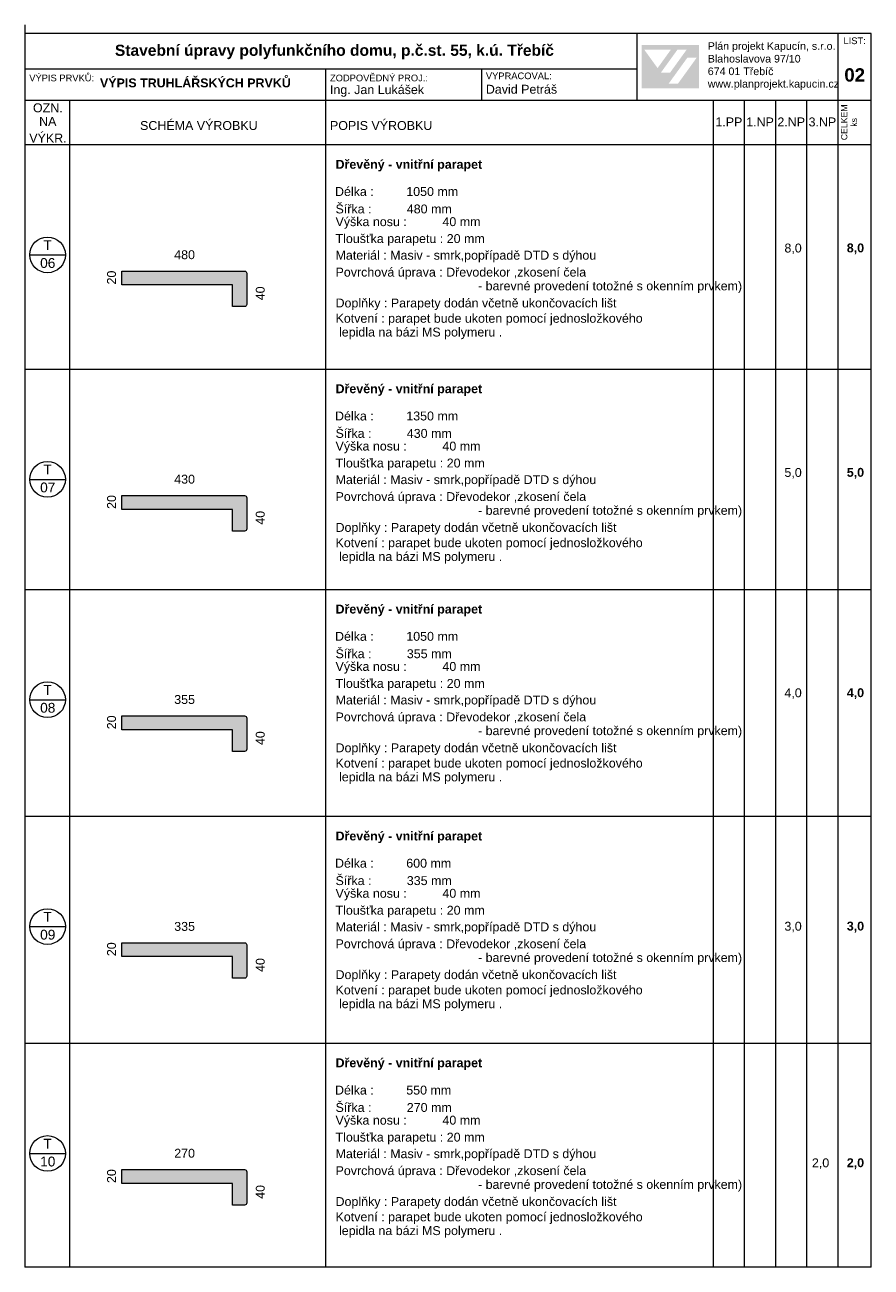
# Model space of a CAD drawing. Header units: millimetres. Extents: x 87376 to 106376, y -82148 to -54251.
import ezdxf

# ---------------------------------------------------------------- set-up
doc = ezdxf.new("R2010")
doc.units = ezdxf.units.MM
doc.header["$MEASUREMENT"] = 0
doc.layers.add('tabulky PSV_POHLED ZÁPADNÍ_1_0', color=7, linetype='Continuous')
doc.layers.add('tabulky PSV_POHLED ZÁPADNÍ_1_Konstrukce - nosné', color=7, linetype='Continuous')
doc.styles.add('GENEROVANÝ_STYL_1', font='txt')
doc.styles.add('GENEROVANÝ_STYL_2', font='txt')

msp = doc.modelspace()

# ---------------------------------------------------------------- hatches: boundary and pattern name
at = {"layer": 'tabulky PSV_POHLED ZÁPADNÍ_1_0', "linetype": 'Continuous', "lineweight": 13}
h = msp.add_hatch(color=1, dxfattribs=at)
h.paths.add_polyline_path([(101223, -55680), (102514, -55680), (102514, -54707), (101223, -54707)])
h.paths.add_polyline_path([(101283, -54810), (101878, -54811), (101581, -55222)], flags=0)
h.paths.add_polyline_path([(101653, -55327), (102027, -54809), (102233, -54809), (101859, -55328)], flags=0)
h.paths.add_polyline_path([(102040, -55570), (101830, -55570), (102252, -54985), (102462, -54985)], flags=0)
at = {"layer": 'tabulky PSV_POHLED ZÁPADNÍ_1_Konstrukce - nosné', "linetype": 'Continuous', "lineweight": 0, "true_color": 0xead0c1}
for points in [[(89550, -60092), (92039, -60092), (92039, -60579), (92307, -60579, 0.414214), (92357, -60529), (92357, -59830, 0.414214), (92307, -59780), (92039, -59780), (89550, -59780)], [(89550, -65132), (92039, -65132), (92039, -65619), (92307, -65619, 0.414214), (92357, -65569), (92357, -64870, 0.414214), (92307, -64820), (92039, -64820), (89550, -64820)], [(89550, -70080), (92039, -70080), (92039, -70567), (92307, -70567, 0.414214), (92357, -70517), (92357, -69819, 0.414214), (92307, -69769), (92039, -69769), (89550, -69769)], [(89550, -75175), (92039, -75175), (92039, -75662), (92307, -75662, 0.414214), (92357, -75612), (92357, -74913, 0.414214), (92307, -74863), (92039, -74863), (89550, -74863)], [(89550, -80269), (92039, -80269), (92039, -80756), (92307, -80756, 0.414214), (92357, -80706), (92357, -80008, 0.414214), (92307, -79958), (92039, -79958), (89550, -79958)]]:
    msp.add_hatch(color=254, dxfattribs=at).paths.add_polyline_path(points)

# ---------------------------------------------------------------- linework, layer by layer
at = {"layer": 'tabulky PSV_POHLED ZÁPADNÍ_1_0', "color": 7, "linetype": 'Continuous', "lineweight": 20}
for p, q in [((87376, -54251), (87376, -82148)), ((106376, -54448), (87376, -54448)), ((101126, -55948), (101126, -54448)), ((105626, -54448), (105626, -55948)), ((106376, -82148), (106376, -54448)), ((101126, -55248), (87376, -55248)), ((94126, -55248), (94126, -55948)), ((97626, -55248), (97626, -55948)), ((106376, -55948), (87376, -55948)), ((88376, -55948), (88376, -56948)), ((94126, -55948), (94126, -56948)), ((102826, -55948), (102826, -56948)), ((103526, -55948), (103526, -56948)), ((104226, -55948), (104226, -56948)), ((104926, -55948), (104926, -56948)), ((105626, -55948), (105626, -56948)), ((88376, -56751), (88376, -82148)), ((94126, -56751), (94126, -61988)), ((105626, -56751), (105626, -61988)), ((103826, -56948), (87376, -56948)), ((102826, -56948), (102826, -82148)), ((103526, -56948), (103526, -82148)), ((106376, -56948), (103826, -56948)), ((104226, -56948), (104226, -82148)), ((104926, -56948), (104926, -82148)), ((87486, -59417), (88286, -59417)), ((106376, -61988), (87376, -61988)), ((94126, -61988), (94126, -82148)), ((105626, -61988), (105626, -70217)), ((87486, -64457), (88286, -64457)), ((106376, -66936), (87376, -66936)), ((87486, -69406), (88286, -69406)), ((105626, -70217), (105626, -82148)), ((106376, -72031), (87376, -72031)), ((87486, -74500), (88286, -74500)), ((106376, -77126), (87376, -77126)), ((87486, -79595), (88286, -79595)), ((106376, -82148), (87376, -82148))]:
    msp.add_line(p, q, dxfattribs=at)
for centre in [(87886, -59417), (87886, -64457), (87886, -69406), (87886, -74500), (87886, -79595)]:
    msp.add_circle(centre, 400, dxfattribs=at)
at = {"layer": 'tabulky PSV_POHLED ZÁPADNÍ_1_Konstrukce - nosné', "color": 7, "linetype": 'Continuous', "lineweight": 13, "flags": 128}
for points in [[(89550, -60092), (89550, -59780), (92039, -59780), (92307, -59780, -0.414214), (92357, -59830), (92357, -60529, -0.414214), (92307, -60579), (92039, -60579), (92039, -60092)], [(89550, -65132), (89550, -64820), (92039, -64820), (92307, -64820, -0.414214), (92357, -64870), (92357, -65569, -0.414214), (92307, -65619), (92039, -65619), (92039, -65132)], [(89550, -70080), (89550, -69769), (92039, -69769), (92307, -69769, -0.414214), (92357, -69819), (92357, -70517, -0.414214), (92307, -70567), (92039, -70567), (92039, -70080)], [(89550, -75175), (89550, -74863), (92039, -74863), (92307, -74863, -0.414214), (92357, -74913), (92357, -75612, -0.414214), (92307, -75662), (92039, -75662), (92039, -75175)], [(89550, -80269), (89550, -79958), (92039, -79958), (92307, -79958, -0.414214), (92357, -80008), (92357, -80706, -0.414214), (92307, -80756), (92039, -80756), (92039, -80269)]]:
    msp.add_lwpolyline(points, format="xyb", close=True, dxfattribs=at)

# ---------------------------------------------------------------- texts
at = {"layer": 'tabulky PSV_POHLED ZÁPADNÍ_1_0', "color": 7, "linetype": 'Continuous', "lineweight": 20, "attachment_point": 7}
for s, insert, char_height, style in [('\\A1;{\\pql;\\fArial|b0|i0|c238|p38;Plán projekt Kapucín, s.r.o.}', (102708, -54863), 171, 'GENEROVANÝ_STYL_2'), ('\\A1;{\\pql;\\fArial|b0|i0|c238|p38;LIST:}', (105754, -54686), 150, 'GENEROVANÝ_STYL_2'), ('\\A1;{\\pql;\\fArial|b1|i0|c238|p38;Stavební úpravy polyfunkčního domu, p.č.st. 55, k.ú. Třebíč}', (89398, -55022), 250, 'GENEROVANÝ_STYL_1'), ('\\A1;{\\pql;\\fArial|b0|i0|c238|p38;Blahoslavova 97/10}', (102708, -55099), 171, 'GENEROVANÝ_STYL_2'), ('\\A1;{\\pql;\\fArial|b0|i0|c238|p38;674 01 Třebíč}', (102708, -55382), 171, 'GENEROVANÝ_STYL_2'), ('\\A1;{\\pql;\\fArial|b1|i0|c238|p38;0\\fArial|b1|i0|c238|p38;2}', (105773, -55530), 300, 'GENEROVANÝ_STYL_1'), ('\\A1;{\\pql;\\fArial|b0|i0|c238|p38;VÝPIS PRVKŮ:}', (87475, -55521), 150, 'GENEROVANÝ_STYL_2'), ('\\A1;{\\pql;\\fArial|b1|i0|c238|p38;VÝPIS TRUHLÁŘSKÝCH PRVKŮ}', (89062, -55657), 200, 'GENEROVANÝ_STYL_1'), ('\\A1;{\\pql;\\fArial|b0|i0|c238|p38;ZODPOVĚDNÝ PROJ.:}', (94226, -55521), 150, 'GENEROVANÝ_STYL_2'), ('\\A1;{\\pql;\\fArial|b0|i0|c238|p38;VYPRACOVAL:}', (97726, -55473), 150, 'GENEROVANÝ_STYL_2'), ('\\A1;{\\pql;\\fArial|b0|i0|c238|p38;Ing. Jan Lukášek}', (94226, -55866), 200, 'GENEROVANÝ_STYL_2'), ('\\A1;{\\pql;\\fArial|b0|i0|c238|p38;David Petráš}', (97726, -55800), 200, 'GENEROVANÝ_STYL_2'), ('\\A1;{\\pql;\\fArial|b0|i0|c238|p38;www.planprojekt.kapucin.cz}', (102708, -55711), 171, 'GENEROVANÝ_STYL_2'), ('\\A1;{\\pql;\\fArial|b0|i0|c238|p38;OZN.}', (87558, -56217), 200, 'GENEROVANÝ_STYL_2'), ('\\A1;{\\pql;\\fArial|b0|i0|c238|p38;NA}', (87696, -56519), 200, 'GENEROVANÝ_STYL_2'), ('\\A1;{\\pql;\\fArial|b0|i0|c238|p38;SCHÉMA VÝROBKU}', (89963, -56614), 200, 'GENEROVANÝ_STYL_2'), ('\\A1;{\\pql;\\fArial|b0|i0|c238|p38;POPIS VÝROBKU}', (94226, -56614), 200, 'GENEROVANÝ_STYL_2'), ('\\A1;{\\pql;\\fArial|b0|i0|c238|p38;1.PP}', (102879, -56531), 200, 'GENEROVANÝ_STYL_2'), ('\\A1;{\\pql;\\fArial|b0|i0|c238|p38;1.NP}', (103571, -56531), 200, 'GENEROVANÝ_STYL_2'), ('\\A1;{\\pql;\\fArial|b0|i0|c238|p38;2.NP}', (104271, -56531), 200, 'GENEROVANÝ_STYL_2'), ('\\A1;{\\pql;\\fArial|b0|i0|c238|p38;3\\fArial|b0|i0|c238|p38;.NP}', (104971, -56534), 200, 'GENEROVANÝ_STYL_2'), ('\\A1;{\\pql;\\fArial|b0|i0|c238|p38;VÝKR.}', (87475, -56894), 200, 'GENEROVANÝ_STYL_2'), ('\\A1;{\\pql;\\fArial|b1|i0|c238|p38;Dřevěný \\fArial|b1|i0|c238|p38;- vnitřní \\fArial|b1|i0|c238|p38;parapet }', (94351, -57543), 200, 'GENEROVANÝ_STYL_1'), ('\\A1;{\\pql;\\fArial|b0|i0|c238|p38;Délka : ^I1\\fArial|b0|i0|c238|p38;05\\fArial|b0|i0|c238|p38;0 mm}', (94339, -58097), 200, 'GENEROVANÝ_STYL_2'), ('\\A1;{\\pql;\\fArial|b0|i0|c238|p38;Šířka : ^I\\fArial|b0|i0|c238|p38;480\\fArial|b0|i0|c238|p38; mm}', (94351, -58488), 200, 'GENEROVANÝ_STYL_2'), ('\\A1;{\\pql;\\fArial|b0|i0|c238|p38;Výška nosu\\fArial|b0|i0|c238|p38; : ^I\\fArial|b0|i0|c238|p38;40\\fArial|b0|i0|c238|p38; mm}', (94351, -58831), 200, 'GENEROVANÝ_STYL_2'), ('\\A1;{\\pql;\\fArial|b0|i0|c238|p38;T}', (87793, -59308), 220, 'GENEROVANÝ_STYL_2'), ('\\A1;{\\pql;\\fArial|b0|i0|c238|p38;Tloušťka parapetu : 2\\fArial|b0|i0|c238|p38;0\\fArial|b0|i0|c238|p38; mm}', (94351, -59211), 200, 'GENEROVANÝ_STYL_2'), ('\\A1;{\\pql;\\fArial|b0|i0|c238|p38;480}', (90729, -59516), 200, 'GENEROVANÝ_STYL_2'), ('\\A1;{\\pql;\\fArial|b0|i0|c238|p38;Materiál : \\fArial|b0|i0|c238|p38;Masiv - smrk,popřípadě \\fArial|b0|i0|c238|p38;DTD \\fArial|b0|i0|c238|p38;s dýhou}', (94351, -59584), 200, 'GENEROVANÝ_STYL_2'), ('\\A1;{\\pql;\\fArial|b0|i0|c238|p38;8\\fArial|b0|i0|c238|p38;,0}', (104429, -59400), 200, 'GENEROVANÝ_STYL_2'), ('\\A1;{\\pql;\\fArial|b1|i0|c238|p38;8\\fArial|b1|i0|c238|p38;,0}', (105829, -59405), 200, 'GENEROVANÝ_STYL_1'), ('\\A1;{\\pql;\\fArial|b0|i0|c238|p38;0\\fArial|b0|i0|c238|p38;6}', (87719, -59712), 220, 'GENEROVANÝ_STYL_2'), ('\\A1;{\\pql;\\fArial|b0|i0|c238|p38;Doplňky :\\fArial|b0|i0|c238|p38; \\fArial|b0|i0|c238|p38;\\H0.997497x;Parapety dodán včetně ukončovacích lišt}', (94351, -60657), 200, 'GENEROVANÝ_STYL_2'), ('\\A1;{\\pql;\\fArial|b1|i0|c238|p38;Dřevěný \\fArial|b1|i0|c238|p38;- vnitřní \\fArial|b1|i0|c238|p38;parapet }', (94351, -62583), 200, 'GENEROVANÝ_STYL_1'), ('\\A1;{\\pql;\\fArial|b0|i0|c238|p38;Délka : ^I1\\fArial|b0|i0|c238|p38;3\\fArial|b0|i0|c238|p38;50 mm}', (94339, -63137), 200, 'GENEROVANÝ_STYL_2'), ('\\A1;{\\pql;\\fArial|b0|i0|c238|p38;Šířka : ^I\\fArial|b0|i0|c238|p38;4\\fArial|b0|i0|c238|p38;30 mm}', (94351, -63528), 200, 'GENEROVANÝ_STYL_2'), ('\\A1;{\\pql;\\fArial|b0|i0|c238|p38;Výška nosu\\fArial|b0|i0|c238|p38; : ^I\\fArial|b0|i0|c238|p38;40\\fArial|b0|i0|c238|p38; mm}', (94351, -63871), 200, 'GENEROVANÝ_STYL_2'), ('\\A1;{\\pql;\\fArial|b0|i0|c238|p38;T}', (87793, -64348), 220, 'GENEROVANÝ_STYL_2'), ('\\A1;{\\pql;\\fArial|b0|i0|c238|p38;Tloušťka parapetu : 2\\fArial|b0|i0|c238|p38;0\\fArial|b0|i0|c238|p38; mm}', (94351, -64251), 200, 'GENEROVANÝ_STYL_2'), ('\\A1;{\\pql;\\fArial|b0|i0|c238|p38;43\\fArial|b0|i0|c238|p38;0}', (90729, -64556), 200, 'GENEROVANÝ_STYL_2'), ('\\A1;{\\pql;\\fArial|b0|i0|c238|p38;Materiál : \\fArial|b0|i0|c238|p38;Masiv - smrk,popřípadě \\fArial|b0|i0|c238|p38;DTD \\fArial|b0|i0|c238|p38;s dýhou}', (94351, -64624), 200, 'GENEROVANÝ_STYL_2'), ('\\A1;{\\pql;\\fArial|b0|i0|c238|p38;5\\fArial|b0|i0|c238|p38;,0}', (104429, -64440), 200, 'GENEROVANÝ_STYL_2'), ('\\A1;{\\pql;\\fArial|b1|i0|c238|p38;5\\fArial|b1|i0|c238|p38;,0}', (105829, -64445), 200, 'GENEROVANÝ_STYL_1'), ('\\A1;{\\pql;\\fArial|b0|i0|c238|p38;0\\fArial|b0|i0|c238|p38;7}', (87719, -64752), 220, 'GENEROVANÝ_STYL_2'), ('\\A1;{\\pql;\\fArial|b0|i0|c238|p38;Doplňky :\\fArial|b0|i0|c238|p38; \\fArial|b0|i0|c238|p38;\\H0.997497x;Parapety dodán včetně ukončovacích lišt}', (94351, -65697), 200, 'GENEROVANÝ_STYL_2'), ('\\A1;{\\pql;\\fArial|b1|i0|c238|p38;Dřevěný \\fArial|b1|i0|c238|p38;- vnitřní \\fArial|b1|i0|c238|p38;parapet }', (94351, -67531), 200, 'GENEROVANÝ_STYL_1'), ('\\A1;{\\pql;\\fArial|b0|i0|c238|p38;Délka : ^I1\\fArial|b0|i0|c238|p38;0\\fArial|b0|i0|c238|p38;50 mm}', (94339, -68085), 200, 'GENEROVANÝ_STYL_2'), ('\\A1;{\\pql;\\fArial|b0|i0|c238|p38;Šířka : ^I\\fArial|b0|i0|c238|p38;355\\fArial|b0|i0|c238|p38; mm}', (94351, -68476), 200, 'GENEROVANÝ_STYL_2'), ('\\A1;{\\pql;\\fArial|b0|i0|c238|p38;Výška nosu\\fArial|b0|i0|c238|p38; : ^I\\fArial|b0|i0|c238|p38;40\\fArial|b0|i0|c238|p38; mm}', (94351, -68819), 200, 'GENEROVANÝ_STYL_2'), ('\\A1;{\\pql;\\fArial|b0|i0|c238|p38;T}', (87793, -69297), 220, 'GENEROVANÝ_STYL_2'), ('\\A1;{\\pql;\\fArial|b0|i0|c238|p38;Tloušťka parapetu : 2\\fArial|b0|i0|c238|p38;0\\fArial|b0|i0|c238|p38; mm}', (94351, -69200), 200, 'GENEROVANÝ_STYL_2'), ('\\A1;{\\pql;\\fArial|b0|i0|c238|p38;4\\fArial|b0|i0|c238|p38;,0}', (104429, -69388), 200, 'GENEROVANÝ_STYL_2'), ('\\A1;{\\pql;\\fArial|b0|i0|c238|p38;35\\fArial|b0|i0|c238|p38;5}', (90729, -69504), 200, 'GENEROVANÝ_STYL_2'), ('\\A1;{\\pql;\\fArial|b0|i0|c238|p38;Materiál : \\fArial|b0|i0|c238|p38;Masiv - smrk,popřípadě \\fArial|b0|i0|c238|p38;DTD \\fArial|b0|i0|c238|p38;s dýhou}', (94351, -69572), 200, 'GENEROVANÝ_STYL_2'), ('\\A1;{\\pql;\\fArial|b1|i0|c238|p38;4\\fArial|b1|i0|c238|p38;,0}', (105829, -69393), 200, 'GENEROVANÝ_STYL_1'), ('\\A1;{\\pql;\\fArial|b0|i0|c238|p38;0\\fArial|b0|i0|c238|p38;8}', (87719, -69700), 220, 'GENEROVANÝ_STYL_2'), ('\\A1;{\\pql;\\fArial|b0|i0|c238|p38;Doplňky :\\fArial|b0|i0|c238|p38; \\fArial|b0|i0|c238|p38;\\H0.997497x;Parapety dodán včetně ukončovacích lišt}', (94351, -70646), 200, 'GENEROVANÝ_STYL_2'), ('\\A1;{\\pql;\\fArial|b1|i0|c238|p38;Dřevěný \\fArial|b1|i0|c238|p38;- vnitřní \\fArial|b1|i0|c238|p38;parapet }', (94351, -72626), 200, 'GENEROVANÝ_STYL_1'), ('\\A1;{\\pql;\\fArial|b0|i0|c238|p38;Délka : ^I\\fArial|b0|i0|c238|p38;600\\fArial|b0|i0|c238|p38; mm}', (94339, -73180), 200, 'GENEROVANÝ_STYL_2'), ('\\A1;{\\pql;\\fArial|b0|i0|c238|p38;Šířka : ^I\\fArial|b0|i0|c238|p38;335\\fArial|b0|i0|c238|p38; mm}', (94351, -73571), 200, 'GENEROVANÝ_STYL_2'), ('\\A1;{\\pql;\\fArial|b0|i0|c238|p38;Výška nosu\\fArial|b0|i0|c238|p38; : ^I\\fArial|b0|i0|c238|p38;40\\fArial|b0|i0|c238|p38; mm}', (94351, -73913), 200, 'GENEROVANÝ_STYL_2'), ('\\A1;{\\pql;\\fArial|b0|i0|c238|p38;T}', (87793, -74391), 220, 'GENEROVANÝ_STYL_2'), ('\\A1;{\\pql;\\fArial|b0|i0|c238|p38;Tloušťka parapetu : 2\\fArial|b0|i0|c238|p38;0\\fArial|b0|i0|c238|p38; mm}', (94351, -74294), 200, 'GENEROVANÝ_STYL_2'), ('\\A1;{\\pql;\\fArial|b0|i0|c238|p38;335}', (90729, -74599), 200, 'GENEROVANÝ_STYL_2'), ('\\A1;{\\pql;\\fArial|b0|i0|c238|p38;Materiál : \\fArial|b0|i0|c238|p38;Masiv - smrk,popřípadě \\fArial|b0|i0|c238|p38;DTD \\fArial|b0|i0|c238|p38;s dýhou}', (94351, -74667), 200, 'GENEROVANÝ_STYL_2'), ('\\A1;{\\pql;\\fArial|b0|i0|c238|p38;3\\fArial|b0|i0|c238|p38;,0}', (104429, -74629), 200, 'GENEROVANÝ_STYL_2'), ('\\A1;{\\pql;\\fArial|b1|i0|c238|p38;3\\fArial|b1|i0|c238|p38;,0}', (105829, -74634), 200, 'GENEROVANÝ_STYL_1'), ('\\A1;{\\pql;\\fArial|b0|i0|c238|p38;0\\fArial|b0|i0|c238|p38;9}', (87719, -74795), 220, 'GENEROVANÝ_STYL_2'), ('\\A1;{\\pql;\\fArial|b0|i0|c238|p38;Doplňky :\\fArial|b0|i0|c238|p38; \\fArial|b0|i0|c238|p38;\\H0.997497x;Parapety dodán včetně ukončovacích lišt}', (94351, -75740), 200, 'GENEROVANÝ_STYL_2'), ('\\A1;{\\pql;\\fArial|b1|i0|c238|p38;Dřevěný \\fArial|b1|i0|c238|p38;- vnitřní \\fArial|b1|i0|c238|p38;parapet }', (94351, -77720), 200, 'GENEROVANÝ_STYL_1'), ('\\A1;{\\pql;\\fArial|b0|i0|c238|p38;Délka : ^I\\fArial|b0|i0|c238|p38;55\\fArial|b0|i0|c238|p38;0 mm}', (94339, -78275), 200, 'GENEROVANÝ_STYL_2'), ('\\A1;{\\pql;\\fArial|b0|i0|c238|p38;Šířka : ^I\\fArial|b0|i0|c238|p38;27\\fArial|b0|i0|c238|p38;0 mm}', (94351, -78665), 200, 'GENEROVANÝ_STYL_2'), ('\\A1;{\\pql;\\fArial|b0|i0|c238|p38;Výška nosu\\fArial|b0|i0|c238|p38; : ^I\\fArial|b0|i0|c238|p38;40\\fArial|b0|i0|c238|p38; mm}', (94351, -79008), 200, 'GENEROVANÝ_STYL_2'), ('\\A1;{\\pql;\\fArial|b0|i0|c238|p38;Tloušťka parapetu : 2\\fArial|b0|i0|c238|p38;0\\fArial|b0|i0|c238|p38; mm}', (94351, -79389), 200, 'GENEROVANÝ_STYL_2'), ('\\A1;{\\pql;\\fArial|b0|i0|c238|p38;T}', (87793, -79486), 220, 'GENEROVANÝ_STYL_2'), ('\\A1;{\\pql;\\fArial|b0|i0|c238|p38;27\\fArial|b0|i0|c238|p38;0}', (90729, -79693), 200, 'GENEROVANÝ_STYL_2'), ('\\A1;{\\pql;\\fArial|b0|i0|c238|p38;10}', (87719, -79889), 220, 'GENEROVANÝ_STYL_2'), ('\\A1;{\\pql;\\fArial|b0|i0|c238|p38;Materiál : \\fArial|b0|i0|c238|p38;Masiv - smrk,popřípadě \\fArial|b0|i0|c238|p38;DTD \\fArial|b0|i0|c238|p38;s dýhou}', (94351, -79761), 200, 'GENEROVANÝ_STYL_2'), ('\\A1;{\\pql;\\fArial|b0|i0|c238|p38;2\\fArial|b0|i0|c238|p38;,0}', (105046, -79943), 200, 'GENEROVANÝ_STYL_2'), ('\\A1;{\\pql;\\fArial|b1|i0|c238|p38;2\\fArial|b1|i0|c238|p38;,0}', (105829, -79948), 200, 'GENEROVANÝ_STYL_1'), ('\\A1;{\\pql;\\fArial|b0|i0|c238|p38;Doplňky :\\fArial|b0|i0|c238|p38; \\fArial|b0|i0|c238|p38;\\H0.997497x;Parapety dodán včetně ukončovacích lišt}', (94351, -80835), 200, 'GENEROVANÝ_STYL_2')]:
    msp.add_mtext(s, dxfattribs=dict(at, insert=insert, char_height=char_height, style=style))
at = {"layer": 'tabulky PSV_POHLED ZÁPADNÍ_1_0', "color": 7, "linetype": 'Continuous', "lineweight": 20, "insert": (106061, -56842), "char_height": 140, "attachment_point": 7, "rotation": 90, "line_spacing_factor": 0.93321, "style": 'GENEROVANÝ_STYL_2'}
msp.add_mtext('\\A1;{\\pql;\\fArial|b0|i0|c238|p38;CELKEM\\P\\pqc;\\fArial|b0|i0|c238|p38;ks}', dxfattribs=at)
at = {"layer": 'tabulky PSV_POHLED ZÁPADNÍ_1_0', "color": 7, "linetype": 'Continuous', "lineweight": 20, "char_height": 200, "attachment_point": 7, "style": 'GENEROVANÝ_STYL_2'}
for s, insert, line_spacing_factor in [('\\A1;{\\pql;\\fArial|b0|i0|c238|p38;Povrchová úprava : \\fArial|b0|i0|c238|p38;\\H0.996649x;Dřevodekor ,zkosení \\fArial|b0|i0|c238|p38;čela\\P\\pql;\\fArial|b0|i0|c238|p38;^I^I^I^I- barevné provedení totožné s okenním prvkem)}', (94351, -60273), 0.927646), ('\\A1;{\\pql;\\fArial|b0|i0|c238|p38;Kotvení : parapet bude ukoten pomocí jednosložkového\\P\\pql;\\fArial|b0|i0|c238|p38; lepidla na bázi MS polymeru .}', (94351, -61310), 0.927826), ('\\A1;{\\pql;\\fArial|b0|i0|c238|p38;Povrchová úprava : \\fArial|b0|i0|c238|p38;\\H0.996649x;Dřevodekor ,zkosení \\fArial|b0|i0|c238|p38;čela\\P\\pql;\\fArial|b0|i0|c238|p38;^I^I^I^I- barevné provedení totožné s okenním prvkem)}', (94351, -65313), 0.927646), ('\\A1;{\\pql;\\fArial|b0|i0|c238|p38;Kotvení : parapet bude ukoten pomocí jednosložkového\\P\\pql;\\fArial|b0|i0|c238|p38; lepidla na bázi MS polymeru .}', (94351, -66350), 0.927826), ('\\A1;{\\pql;\\fArial|b0|i0|c238|p38;Povrchová úprava : \\fArial|b0|i0|c238|p38;\\H0.996649x;Dřevodekor ,zkosení \\fArial|b0|i0|c238|p38;čela\\P\\pql;\\fArial|b0|i0|c238|p38;^I^I^I^I- barevné provedení totožné s okenním prvkem)}', (94351, -70261), 0.927646), ('\\A1;{\\pql;\\fArial|b0|i0|c238|p38;Kotvení : parapet bude ukoten pomocí jednosložkového\\P\\pql;\\fArial|b0|i0|c238|p38; lepidla na bázi MS polymeru .}', (94351, -71299), 0.927826), ('\\A1;{\\pql;\\fArial|b0|i0|c238|p38;Povrchová úprava : \\fArial|b0|i0|c238|p38;\\H0.996649x;Dřevodekor ,zkosení \\fArial|b0|i0|c238|p38;čela\\P\\pql;\\fArial|b0|i0|c238|p38;^I^I^I^I- barevné provedení totožné s okenním prvkem)}', (94351, -75356), 0.927646), ('\\A1;{\\pql;\\fArial|b0|i0|c238|p38;Kotvení : parapet bude ukoten pomocí jednosložkového\\P\\pql;\\fArial|b0|i0|c238|p38; lepidla na bázi MS polymeru .}', (94351, -76393), 0.927826), ('\\A1;{\\pql;\\fArial|b0|i0|c238|p38;Povrchová úprava : \\fArial|b0|i0|c238|p38;\\H0.996649x;Dřevodekor ,zkosení \\fArial|b0|i0|c238|p38;čela\\P\\pql;\\fArial|b0|i0|c238|p38;^I^I^I^I- barevné provedení totožné s okenním prvkem)}', (94351, -80450), 0.927646), ('\\A1;{\\pql;\\fArial|b0|i0|c238|p38;Kotvení : parapet bude ukoten pomocí jednosložkového\\P\\pql;\\fArial|b0|i0|c238|p38; lepidla na bázi MS polymeru .}', (94351, -81488), 0.927826)]:
    msp.add_mtext(s, dxfattribs=dict(at, insert=insert, line_spacing_factor=line_spacing_factor))
at = {"layer": 'tabulky PSV_POHLED ZÁPADNÍ_1_0', "color": 7, "linetype": 'Continuous', "lineweight": 20, "char_height": 200, "attachment_point": 7, "rotation": 90, "style": 'GENEROVANÝ_STYL_2'}
for s, insert in [('\\A1;{\\pql;\\fArial|b0|i0|c238|p38;2\\fArial|b0|i0|c238|p38;0}', (89424, -60081)), ('\\A1;{\\pql;\\fArial|b0|i0|c238|p38;4\\fArial|b0|i0|c238|p38;0}', (92763, -60436)), ('\\A1;{\\pql;\\fArial|b0|i0|c238|p38;2\\fArial|b0|i0|c238|p38;0}', (89424, -65121)), ('\\A1;{\\pql;\\fArial|b0|i0|c238|p38;4\\fArial|b0|i0|c238|p38;0}', (92763, -65476)), ('\\A1;{\\pql;\\fArial|b0|i0|c238|p38;2\\fArial|b0|i0|c238|p38;0}', (89424, -70069)), ('\\A1;{\\pql;\\fArial|b0|i0|c238|p38;4\\fArial|b0|i0|c238|p38;0}', (92763, -70424)), ('\\A1;{\\pql;\\fArial|b0|i0|c238|p38;2\\fArial|b0|i0|c238|p38;0}', (89424, -75164)), ('\\A1;{\\pql;\\fArial|b0|i0|c238|p38;4\\fArial|b0|i0|c238|p38;0}', (92763, -75519)), ('\\A1;{\\pql;\\fArial|b0|i0|c238|p38;2\\fArial|b0|i0|c238|p38;0}', (89424, -80259)), ('\\A1;{\\pql;\\fArial|b0|i0|c238|p38;4\\fArial|b0|i0|c238|p38;0}', (92763, -80614))]:
    msp.add_mtext(s, dxfattribs=dict(at, insert=insert))

doc.saveas('drawing.dxf')
